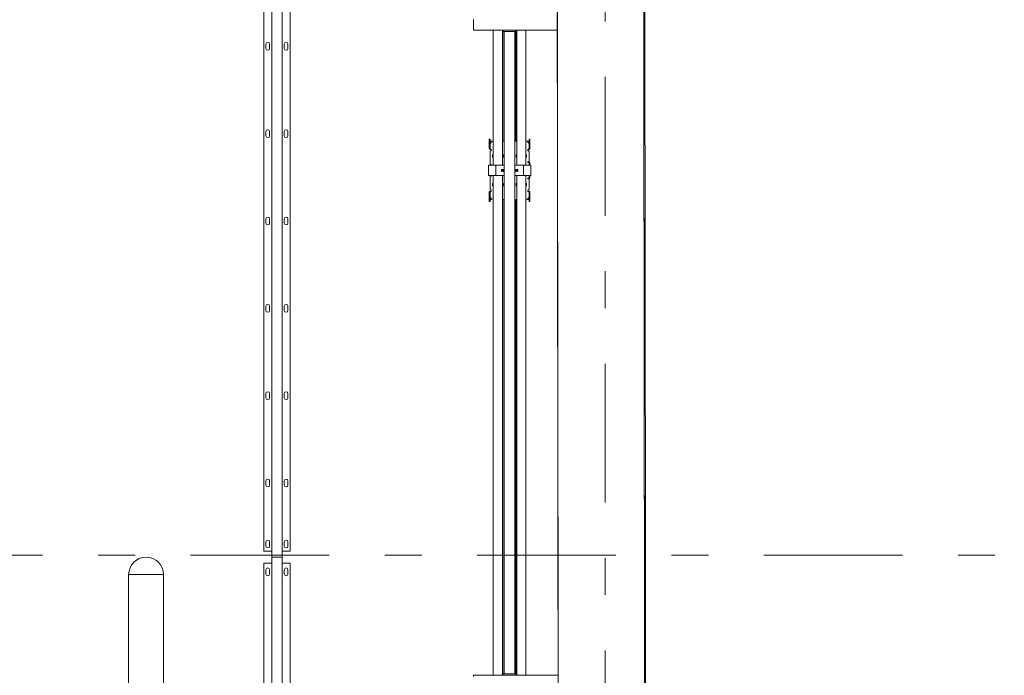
# Model space of a CAD drawing. Header units: millimetres. Extents: x -47038 to 86296, y -75637 to 48966.
# Tile 51 of 174: x -34274 to -30518, y 14323 to 16823. Entities that reach past the tile are written whole.
import ezdxf

# ---------------------------------------------------------------- set-up
doc = ezdxf.new("R2010")
doc.units = ezdxf.units.MM
for name, pattern in [('Przerywana', [564.444447, 282.222223, -282.222223]), ('Przerywana podwójnie', [109.361107, 52.916665, -21.166666, 14.111111, -21.166666]), ('Wipeout_Contour', [1000, 0, -1000])]:
    doc.linetypes.add(name, pattern=pattern)
for name, color, linetype, lineweight, true_color in [('00 - nowa technologia myjni_Nr_pióra__95', 7, 'Continuous', 20, 0x7c7c7c), ('103-Z Zakres opracowania_Nr_pióra__95', 7, 'Continuous', 140, 0x7c7c7c), ('410-K Osie główne_Nr_pióra__95', 7, 'Continuous', 20, 0x7c7c7c), ('420-K Ściany_Nr_pióra__95', 7, 'Continuous', 20, 0x7c7c7c), ('460 - Stropy_Nr_pióra__95', 7, 'Continuous', 20, 0x7c7c7c)]:
    doc.layers.add(name, color=color, linetype=linetype, lineweight=lineweight, true_color=true_color)
doc.layers.add('201-A Ppoż_Nr_pióra__31', color=1, linetype='Continuous', lineweight=30)
doc.layers.add('XREF', color=8, linetype='Continuous', lineweight=9)
doc.layers.add('420-K Ściany', color=7, linetype='Continuous')
doc.linetypes.add('PPOZ REI 60', pattern='A,0,[1,A.01 RZUT PARTERU1.Shx,S=1.984127,R=0,X=0,Y=0],-400,0', length=400)

# ---------------------------------------------------------------- blocks, each defined once
blk = doc.blocks.new('parter 2025.10.15')
at = {"layer": '00 - nowa technologia myjni_Nr_pióra__95', "color": 8, "linetype": 'Continuous', "lineweight": 5}
for p, q in [((514.77, 1533.08), (514.77, 933.08)), ((518.77, 1533.08), (518.77, 933.08)), ((511.77, 1530.75), (511.77, 935.4)), ((521.77, 1530.75), (521.77, 935.4)), ((629.43, 1137.9), (629.43, 1138.5)), ((591.83, 1137.58), (591.83, 1138.08)), ((591.83, 1137.58), (591.83, 1134.58)), ((591.83, 1134.08), (591.83, 1134.58)), ((629.43, 1137.9), (629.43, 1134.25)), ((640.23, 1136.5), (640.31, 1136.58)), ((640.23, 1136.5), (640.23, 1136.28)), ((640.23, 1136.28), (640.23, 1135.66)), ((640.23, 1135.66), (640.31, 1135.58)), ((640.31, 1136.58), (640.31, 1136.32)), ((640.31, 1136.58), (640.89, 1136.58)), ((640.31, 1136.32), (640.31, 1135.58)), ((640.31, 1135.58), (640.89, 1135.58)), ((640.89, 1136.81), (640.91, 1136.88)), ((640.89, 1136.81), (640.89, 1136.43)), ((640.89, 1136.43), (640.89, 1135.35)), ((640.89, 1135.35), (640.91, 1135.28)), ((640.91, 1136.88), (640.94, 1136.88)), ((640.94, 1135.28), (640.91, 1135.28)), ((640.94, 1136.88), (641.68, 1136.88)), ((640.94, 1136.08), (641.68, 1136.08)), ((640.94, 1135.28), (641.68, 1135.28)), ((641.71, 1136.88), (641.68, 1136.88)), ((641.68, 1135.28), (641.71, 1135.28)), ((641.73, 1136.81), (641.71, 1136.88)), ((641.73, 1135.35), (641.71, 1135.28)), ((641.73, 1137.03), (641.78, 1137.08)), ((641.73, 1135.62), (641.73, 1137.03)), ((641.73, 1135.13), (641.73, 1135.62)), ((641.73, 1135.13), (641.78, 1135.08)), ((641.78, 1135.6), (641.78, 1137.08)), ((641.93, 1137.08), (641.78, 1137.08)), ((641.78, 1135.08), (641.78, 1135.6)), ((641.93, 1135.08), (641.78, 1135.08)), ((641.93, 1138), (641.93, 1138.08)), ((641.93, 1138), (641.93, 1137.25)), ((641.93, 1136.73), (641.93, 1137.25)), ((641.93, 1136.73), (641.93, 1135.48)), ((641.93, 1134.98), (641.93, 1135.48)), ((641.93, 1134.17), (641.93, 1134.98)), ((629.43, 1134.08), (591.83, 1134.08)), ((599.28, 1101.14), (599.28, 1134.08)), ((601.91, 1134.08), (601.91, 1134.04)), ((601.91, 1134.04), (601.94, 1134.04)), ((601.94, 1134.04), (602.19, 1134.04)), ((602.19, 1134.04), (602.19, 1134.08)), ((602.78, 1101.14), (602.78, 1134.08)), ((602.79, 1134.04), (602.79, 1134.08)), ((602.79, 1134.04), (602.82, 1134.04)), ((602.82, 1134.04), (603.08, 1134.04)), ((603, 1101.14), (603, 1134.04)), ((603.11, 1134.04), (603.08, 1134.04)), ((603.11, 1134.08), (603.11, 1133.58)), ((603.93, 1133.58), (603.11, 1133.58)), ((603.48, 1101.14), (603.48, 1133.58)), ((603.53, 1133.58), (603.53, 888.58)), ((607.13, 1133.58), (603.93, 1133.58)), ((607.96, 1133.58), (607.13, 1133.58)), ((607.53, 1133.58), (607.53, 888.58)), ((607.81, 1101.14), (607.81, 1133.58)), ((607.96, 1134.08), (607.96, 1133.58)), ((608.13, 1101.14), (608.13, 1134.08)), ((608.28, 1101.14), (608.28, 1134.08)), ((611.78, 1101.14), (611.78, 1134.08)), ((629.43, 1133.65), (629.43, 1134.25)), ((629.43, 1133.63), (629.43, 1133.65)), ((629.43, 1133.65), (641.93, 1133.65)), ((629.43, 1133.63), (629.43, 1133.23)), ((629.43, 1133.63), (634.43, 1133.63)), ((629.43, 1133.23), (634.43, 1133.23)), ((634.43, 1133.63), (634.43, 1133.65)), ((634.43, 1133.63), (634.43, 1133.23)), ((636.93, 1133.63), (636.93, 1133.65)), ((636.93, 1133.63), (636.93, 1133.23)), ((636.93, 1133.63), (641.93, 1133.63)), ((636.93, 1133.23), (641.93, 1133.23)), ((641.93, 1134.08), (641.93, 1134.17)), ((641.93, 1133.63), (641.93, 1134.08)), ((641.93, 1133.65), (641.93, 1134.08)), ((641.93, 1134.08), (642.53, 1134.08)), ((641.93, 1133.63), (641.93, 1133.23)), ((512.57, 1127.08), (512.57, 1128.68)), ((513.97, 1128.68), (513.97, 1127.08)), ((519.57, 1127.08), (519.57, 1128.68)), ((520.97, 1128.68), (520.97, 1127.08)), ((599.28, 1092.26), (599.28, 1101.14)), ((602.78, 1092.26), (602.78, 1101.14)), ((603, 1092.26), (603, 1101.14)), ((603.48, 1092.26), (603.48, 1101.14)), ((607.81, 1092.26), (607.81, 1101.14)), ((608.13, 1092.26), (608.13, 1101.14)), ((608.28, 1092.26), (608.28, 1101.14)), ((611.78, 1092.26), (611.78, 1101.14)), ((512.57, 1093.78), (512.57, 1095.38)), ((513.97, 1095.38), (513.97, 1093.78)), ((519.57, 1093.78), (519.57, 1095.38)), ((520.97, 1095.38), (520.97, 1093.78)), ((597.78, 1092.15), (597.78, 1092.5)), ((598.08, 1092.5), (597.78, 1092.5)), ((597.78, 1090.94), (597.78, 1092.15)), ((597.78, 1089.54), (597.78, 1090.94)), ((597.78, 1089.54), (597.78, 1088.82)), ((598.08, 1092.15), (598.08, 1092.5)), ((598.08, 1092.15), (598.08, 1090.94)), ((598.08, 1089.54), (598.08, 1090.94)), ((598.08, 1088.82), (598.08, 1089.54)), ((598.53, 1091.35), (598.53, 1091.35)), ((599.28, 1091.75), (599.08, 1091.75)), ((599.28, 1090.02), (599.28, 1092.26)), ((599.28, 1087.7), (599.28, 1090.02)), ((602.78, 1090.02), (602.78, 1092.26)), ((603.53, 1091.75), (602.78, 1091.75)), ((602.78, 1087.7), (602.78, 1090.02)), ((603, 1091.75), (603, 1092.26)), ((603.48, 1091.75), (603.48, 1092.26)), ((608.28, 1091.75), (607.53, 1091.75)), ((607.81, 1091.75), (607.81, 1092.26)), ((608.13, 1091.75), (608.13, 1092.26)), ((608.28, 1090.02), (608.28, 1092.26)), ((608.28, 1087.7), (608.28, 1090.02)), ((611.78, 1090.02), (611.78, 1092.26)), ((611.98, 1091.75), (611.78, 1091.75)), ((611.78, 1087.7), (611.78, 1090.02)), ((612.98, 1092.5), (612.98, 1092.15)), ((612.98, 1092.5), (613.28, 1092.5)), ((612.98, 1090.94), (612.98, 1092.15)), ((612.98, 1090.94), (612.98, 1089.54)), ((612.98, 1088.82), (612.98, 1089.54)), ((613.28, 1092.5), (613.28, 1092.15)), ((613.28, 1092.15), (613.28, 1090.94)), ((613.28, 1090.94), (613.28, 1089.54)), ((613.28, 1089.54), (613.28, 1088.82)), ((597.78, 1088.82), (597.78, 1088.77)), ((598.08, 1088.77), (597.78, 1088.77)), ((598.08, 1088.82), (598.08, 1088.77)), ((598.08, 1087.69), (598.08, 1084.71)), ((598.33, 1088.67), (598.33, 1088.47)), ((598.53, 1088.33), (598.53, 1088.33)), ((598.53, 1088.31), (598.53, 1088.33)), ((599.03, 1086.42), (599.03, 1085.67)), ((599.28, 1086.51), (599.13, 1086.51)), ((599.28, 1086.41), (599.13, 1086.41)), ((599.28, 1086.37), (599.28, 1087.7)), ((599.28, 1082.94), (599.28, 1086.37)), ((602.78, 1086.37), (602.78, 1087.7)), ((602.93, 1086.51), (602.78, 1086.51)), ((602.93, 1086.41), (602.78, 1086.41)), ((602.78, 1082.94), (602.78, 1086.37)), ((603, 1086.37), (603, 1086.39)), ((603, 1085.6), (603, 1086.37)), ((603, 1085.84), (603.03, 1085.84)), ((603, 1085.74), (603.03, 1085.74)), ((603.03, 1085.67), (603.03, 1086.42)), ((608.03, 1086.42), (608.03, 1085.67)), ((608.28, 1086.51), (608.13, 1086.51)), ((608.13, 1086.37), (608.13, 1086.41)), ((608.28, 1086.41), (608.13, 1086.41)), ((608.13, 1085.57), (608.13, 1086.37)), ((608.28, 1086.37), (608.28, 1087.7)), ((608.28, 1082.94), (608.28, 1086.37)), ((611.78, 1086.37), (611.78, 1087.7)), ((611.93, 1086.51), (611.78, 1086.51)), ((611.93, 1086.41), (611.78, 1086.41)), ((611.78, 1082.94), (611.78, 1086.37)), ((612.03, 1085.67), (612.03, 1086.42)), ((612.73, 1088.67), (612.73, 1088.47)), ((612.98, 1088.77), (612.98, 1088.82)), ((612.98, 1088.77), (613.28, 1088.77)), ((612.98, 1084.71), (612.98, 1087.69)), ((613.28, 1088.77), (613.28, 1088.82)), ((597.48, 1082.58), (597.48, 1078.58)), ((598.03, 1082.58), (597.48, 1082.58)), ((599.98, 1082.58), (598.03, 1082.58)), ((598.08, 1084.71), (598.08, 1084.43)), ((598.08, 1084.43), (598.08, 1082.98)), ((598.43, 1082.78), (598.28, 1082.78)), ((599.28, 1085.57), (599.13, 1085.57)), ((599.28, 1082.94), (599.28, 1082.58)), ((600.23, 1082.58), (599.98, 1082.58)), ((600.23, 1082.58), (600.23, 1078.58)), ((600.78, 1082.58), (600.23, 1082.58)), ((603.38, 1082.58), (600.78, 1082.58)), ((602.93, 1085.57), (602.78, 1085.57)), ((602.78, 1082.94), (602.78, 1082.58)), ((603.38, 1082.58), (603.53, 1082.58)), ((607.53, 1082.58), (607.68, 1082.58)), ((610.28, 1082.58), (607.68, 1082.58)), ((608.28, 1085.57), (608.13, 1085.57)), ((608.28, 1082.94), (608.28, 1082.58)), ((610.83, 1082.58), (610.28, 1082.58)), ((611.08, 1082.58), (610.83, 1082.58)), ((610.83, 1078.58), (610.83, 1082.58)), ((613.03, 1082.58), (611.08, 1082.58)), ((611.93, 1085.57), (611.78, 1085.57)), ((611.78, 1082.94), (611.78, 1082.58)), ((612.63, 1083.78), (612.78, 1083.78)), ((612.73, 1083.58), (612.63, 1083.58)), ((612.73, 1083.58), (612.98, 1083.58)), ((612.98, 1084.43), (612.98, 1084.71)), ((612.98, 1083.98), (612.98, 1084.43)), ((612.98, 1083.58), (612.98, 1082.58)), ((612.98, 1083.58), (613.28, 1083.58)), ((613.58, 1082.58), (613.03, 1082.58)), ((613.28, 1083.58), (613.28, 1082.58)), ((613.58, 1078.58), (613.58, 1082.58)), ((597.48, 1078.58), (598.03, 1078.58)), ((598.03, 1078.58), (599.98, 1078.58)), ((598.08, 1078.18), (598.08, 1076.72)), ((598.43, 1078.38), (598.28, 1078.38)), ((599.28, 1078.21), (599.28, 1078.58)), ((599.28, 1074.79), (599.28, 1078.21)), ((599.98, 1078.58), (600.23, 1078.58)), ((600.23, 1078.58), (600.78, 1078.58)), ((600.78, 1078.58), (603.38, 1078.58)), ((601.73, 1078.58), (603.53, 1078.58)), ((602.46, 1080.79), (602.46, 1080.37)), ((602.57, 1080.9), (602.99, 1080.9)), ((602.57, 1080.25), (602.99, 1080.25)), ((602.78, 1080.9), (602.78, 1080.58)), ((602.78, 1080.25), (602.78, 1080.58)), ((602.78, 1078.21), (602.78, 1078.58)), ((602.78, 1074.79), (602.78, 1078.21)), ((603.11, 1080.37), (603.11, 1080.79)), ((607.53, 1078.58), (609.33, 1078.58)), ((607.68, 1078.58), (610.28, 1078.58)), ((607.96, 1080.79), (607.96, 1080.37)), ((608.49, 1080.9), (608.07, 1080.9)), ((608.49, 1080.25), (608.07, 1080.25)), ((608.28, 1080.9), (608.28, 1080.58)), ((608.28, 1080.25), (608.28, 1080.58)), ((608.28, 1078.21), (608.28, 1078.58)), ((608.28, 1074.79), (608.28, 1078.21)), ((608.61, 1080.37), (608.61, 1080.79)), ((610.28, 1078.58), (610.83, 1078.58)), ((610.83, 1078.58), (611.08, 1078.58)), ((611.08, 1078.58), (613.03, 1078.58)), ((611.78, 1078.21), (611.78, 1078.58)), ((611.78, 1074.79), (611.78, 1078.21)), ((612.98, 1078.58), (612.98, 1077.58)), ((613.03, 1078.58), (613.58, 1078.58)), ((613.28, 1078.58), (613.28, 1077.58)), ((598.08, 1076.72), (598.08, 1076.44)), ((598.08, 1073.46), (598.08, 1076.44)), ((599.03, 1075.48), (599.03, 1074.73)), ((599.13, 1075.58), (599.28, 1075.58)), ((599.13, 1074.74), (599.28, 1074.74)), ((599.13, 1074.64), (599.28, 1074.64)), ((599.28, 1074.79), (599.28, 1073.45)), ((602.78, 1075.58), (602.93, 1075.58)), ((602.78, 1074.79), (602.78, 1073.45)), ((602.78, 1074.74), (602.93, 1074.74)), ((602.78, 1074.64), (602.93, 1074.64)), ((603, 1074.79), (603, 1075.55)), ((603.03, 1075.41), (603, 1075.41)), ((603.03, 1075.31), (603, 1075.31)), ((603, 1074.79), (603, 1074.76)), ((603.03, 1074.73), (603.03, 1075.48)), ((608.03, 1075.48), (608.03, 1074.73)), ((608.13, 1074.79), (608.13, 1075.58)), ((608.13, 1075.58), (608.28, 1075.58)), ((608.13, 1074.79), (608.13, 1074.74)), ((608.13, 1074.74), (608.28, 1074.74)), ((608.13, 1074.64), (608.28, 1074.64)), ((608.28, 1074.79), (608.28, 1073.45)), ((611.78, 1075.58), (611.93, 1075.58)), ((611.78, 1074.79), (611.78, 1073.45)), ((611.78, 1074.74), (611.93, 1074.74)), ((611.78, 1074.64), (611.93, 1074.64)), ((612.03, 1074.73), (612.03, 1075.48)), ((612.63, 1077.58), (612.73, 1077.58)), ((612.63, 1077.38), (612.78, 1077.38)), ((612.73, 1077.58), (612.98, 1077.58)), ((612.98, 1077.58), (613.28, 1077.58)), ((612.98, 1076.72), (612.98, 1077.18)), ((612.98, 1076.44), (612.98, 1076.72)), ((612.98, 1076.44), (612.98, 1073.46)), ((597.78, 1072.38), (597.78, 1072.34)), ((598.08, 1072.38), (597.78, 1072.38)), ((597.78, 1071.62), (597.78, 1072.34)), ((597.78, 1070.21), (597.78, 1071.62)), ((598.08, 1072.38), (598.08, 1072.34)), ((598.08, 1072.34), (598.08, 1071.62)), ((598.08, 1070.21), (598.08, 1071.62)), ((598.33, 1072.49), (598.33, 1072.68)), ((599.28, 1071.14), (599.28, 1073.45)), ((599.28, 1071.14), (599.28, 1068.9)), ((602.78, 1071.14), (602.78, 1073.45)), ((602.78, 1071.14), (602.78, 1068.9)), ((608.28, 1071.14), (608.28, 1073.45)), ((608.28, 1071.14), (608.28, 1068.9)), ((611.78, 1071.14), (611.78, 1073.45)), ((611.78, 1071.14), (611.78, 1068.9)), ((612.53, 1072.85), (612.53, 1072.82)), ((612.53, 1072.82), (612.53, 1072.82)), ((612.73, 1072.49), (612.73, 1072.68)), ((612.98, 1072.34), (612.98, 1072.38)), ((612.98, 1072.38), (613.28, 1072.38)), ((612.98, 1072.34), (612.98, 1071.62)), ((612.98, 1071.62), (612.98, 1070.21)), ((613.28, 1072.34), (613.28, 1072.38)), ((613.28, 1071.62), (613.28, 1072.34)), ((613.28, 1071.62), (613.28, 1070.21)), ((597.78, 1069.01), (597.78, 1070.21)), ((597.78, 1068.65), (597.78, 1069.01)), ((598.08, 1068.65), (597.78, 1068.65)), ((598.08, 1070.21), (598.08, 1069.01)), ((598.08, 1068.65), (598.08, 1069.01)), ((599.28, 1069.41), (599.08, 1069.41)), ((599.28, 1060.01), (599.28, 1068.9)), ((603.53, 1069.41), (602.78, 1069.41)), ((602.78, 1060.01), (602.78, 1068.9)), ((603, 1069.41), (603, 1068.9)), ((603, 1060.01), (603, 1068.9)), ((603.48, 1069.41), (603.48, 1068.9)), ((603.48, 1060.01), (603.48, 1068.9)), ((608.28, 1069.41), (607.53, 1069.41)), ((607.81, 1069.41), (607.81, 1068.9)), ((607.81, 1060.01), (607.81, 1068.9)), ((608.13, 1069.41), (608.13, 1068.9)), ((608.13, 1060.01), (608.13, 1068.9)), ((608.28, 1060.01), (608.28, 1068.9)), ((611.98, 1069.41), (611.78, 1069.41)), ((611.78, 1060.01), (611.78, 1068.9)), ((612.53, 1069.8), (612.53, 1069.8)), ((612.98, 1069.01), (612.98, 1070.21)), ((612.98, 1069.01), (612.98, 1068.65)), ((612.98, 1068.65), (613.28, 1068.65)), ((613.28, 1070.21), (613.28, 1069.01)), ((613.28, 1069.01), (613.28, 1068.65)), ((512.57, 1060.48), (512.57, 1062.08)), ((513.97, 1062.08), (513.97, 1060.48)), ((519.57, 1060.48), (519.57, 1062.08)), ((520.97, 1062.08), (520.97, 1060.48)), ((599.28, 1060.01), (599.28, 996.93)), ((602.78, 1060.01), (602.78, 996.93)), ((603, 1060.01), (603, 996.93)), ((603.48, 1060.01), (603.48, 996.93)), ((607.81, 1060.01), (607.81, 996.93)), ((608.13, 1060.01), (608.13, 996.93)), ((608.28, 1060.01), (608.28, 996.93)), ((611.78, 1060.01), (611.78, 996.93)), ((512.57, 1027.18), (512.57, 1028.78)), ((513.97, 1028.78), (513.97, 1027.18)), ((519.57, 1027.18), (519.57, 1028.78)), ((520.97, 1028.78), (520.97, 1027.18)), ((512.57, 993.88), (512.57, 995.48)), ((513.97, 995.48), (513.97, 993.88)), ((519.57, 993.88), (519.57, 995.48)), ((520.97, 995.48), (520.97, 993.88)), ((599.28, 953.88), (599.28, 996.93)), ((602.78, 953.88), (602.78, 996.93)), ((603, 953.88), (603, 996.93)), ((603.48, 953.88), (603.48, 996.93)), ((607.81, 953.88), (607.81, 996.93)), ((608.13, 953.88), (608.13, 996.93)), ((608.28, 953.88), (608.28, 996.93)), ((611.78, 953.88), (611.78, 996.93)), ((512.57, 960.58), (512.57, 962.18)), ((513.97, 962.18), (513.97, 960.58)), ((519.57, 960.58), (519.57, 962.18)), ((520.97, 962.18), (520.97, 960.58)), ((599.28, 888.08), (599.28, 953.88)), ((602.78, 888.08), (602.78, 953.88)), ((603, 888.08), (603, 953.88)), ((603.48, 888.58), (603.48, 953.88)), ((607.81, 888.58), (607.81, 953.88)), ((608.13, 888.08), (608.13, 953.88)), ((608.28, 888.08), (608.28, 953.88)), ((611.78, 888.08), (611.78, 953.88)), ((514.77, 935.4), (511.77, 935.4)), ((512.57, 937.28), (512.57, 938.88)), ((513.97, 938.88), (513.97, 937.28)), ((521.77, 935.4), (518.77, 935.4)), ((519.57, 937.28), (519.57, 938.88)), ((520.97, 938.88), (520.97, 937.28)), ((514.77, 933.08), (515.52, 933.08)), ((514.77, 933.08), (514.77, 333.08)), ((514.77, 933.08), (515.52, 933.08)), ((514.77, 933.08), (515.52, 933.08)), ((515.52, 933.08), (514.77, 933.08)), ((518.02, 933.08), (515.52, 933.08)), ((518.02, 933.08), (515.52, 933.08)), ((518.02, 933.08), (515.52, 933.08)), ((518.02, 933.08), (515.52, 933.08)), ((518.02, 933.08), (518.77, 933.08)), ((518.02, 933.08), (518.77, 933.08)), ((518.02, 933.08), (518.77, 933.08)), ((518.77, 933.08), (518.02, 933.08)), ((518.77, 933.08), (518.77, 333.08)), ((514.77, 930.75), (511.77, 930.75)), ((511.77, 930.75), (511.77, 335.4)), ((512.57, 926.68), (512.57, 928.28)), ((513.97, 928.28), (513.97, 926.68)), ((521.77, 930.75), (518.77, 930.75)), ((519.57, 926.68), (519.57, 928.28)), ((520.97, 928.28), (520.97, 926.68)), ((521.77, 930.75), (521.77, 335.4)), ((460.21, 926.43), (460.21, 627.43)), ((460.21, 926.43), (473.51, 926.43)), ((470.05, 926.43), (460.21, 926.43)), ((473.51, 926.43), (470.05, 926.43)), ((473.51, 926.43), (473.51, 627.43)), ((629.43, 888.08), (591.83, 888.08)), ((591.83, 887.58), (591.83, 888.08)), ((603.11, 888.58), (603.11, 888.08)), ((603.93, 888.58), (603.11, 888.58)), ((607.13, 888.58), (603.93, 888.58)), ((607.96, 888.58), (607.13, 888.58)), ((607.96, 888.58), (607.96, 888.08)), ((629.43, 888.53), (629.43, 888.93)), ((629.43, 888.93), (634.43, 888.93)), ((629.43, 888.5), (629.43, 888.53)), ((629.43, 888.53), (634.43, 888.53)), ((629.43, 887.9), (629.43, 888.5)), ((629.43, 888.5), (641.93, 888.5)), ((634.43, 888.53), (634.43, 888.93)), ((634.43, 888.5), (634.43, 888.53)), ((636.93, 888.53), (636.93, 888.93)), ((636.93, 888.93), (641.93, 888.93)), ((636.93, 888.5), (636.93, 888.53)), ((636.93, 888.53), (641.93, 888.53)), ((641.93, 888.53), (641.93, 888.93)), ((641.93, 888.08), (641.93, 888.53)), ((641.93, 888.08), (641.93, 888.5)), ((641.93, 888), (641.93, 888.08)), ((641.93, 888.08), (642.53, 888.08))]:
    blk.add_line(p, q, dxfattribs=at)
for points in [[(640.91, 1136.46), (640.91, 1136.58), (640.92, 1136.7), (640.94, 1136.88)], [(640.91, 1136.46), (640.91, 1136.34), (640.93, 1136.21), (640.94, 1136.08)], [(640.94, 1136.08), (640.93, 1135.95), (640.92, 1135.83), (640.91, 1135.67), (640.92, 1135.51), (640.93, 1135.4), (640.94, 1135.28)], [(641.71, 1136.46), (641.71, 1136.58), (641.7, 1136.7), (641.68, 1136.88)], [(641.71, 1136.46), (641.71, 1136.34), (641.7, 1136.21), (641.68, 1136.08)], [(641.68, 1136.08), (641.7, 1135.95), (641.71, 1135.83), (641.71, 1135.67), (641.71, 1135.51), (641.7, 1135.4), (641.68, 1135.28)], [(598.08, 1091.2), (598.09, 1091.13), (598.1, 1091.07), (598.11, 1091.05), (598.13, 1091.03), (598.16, 1091), (598.2, 1090.99), (598.25, 1090.99), (598.3, 1091.01), (598.33, 1091.04)], [(598.53, 1091.35), (598.53, 1091.39), (598.52, 1091.42), (598.51, 1091.43), (598.48, 1091.45)], [(612.58, 1091.45), (612.56, 1091.44), (612.54, 1091.42), (612.54, 1091.41), (612.53, 1091.37), (612.53, 1091.35)], [(612.73, 1091.04), (612.78, 1091.01), (612.82, 1090.99), (612.85, 1090.99), (612.87, 1090.99), (612.89, 1091), (612.91, 1091.01), (612.93, 1091.02), (612.94, 1091.04), (612.96, 1091.06), (612.97, 1091.09), (612.98, 1091.15), (612.98, 1091.2)], [(598.33, 1088.47), (598.16, 1088.54), (598.07, 1088.58), (598.01, 1088.61), (597.96, 1088.64), (597.91, 1088.68), (597.86, 1088.71), (597.83, 1088.74), (597.81, 1088.77)], [(598.33, 1088.67), (598.31, 1088.69), (598.25, 1088.72), (598.2, 1088.76), (598.12, 1088.81), (598.09, 1088.83), (598.09, 1088.83), (598.08, 1088.83)], [(598.53, 1088.33), (598.53, 1088.38), (598.53, 1088.41), (598.52, 1088.44)], [(598.52, 1088.2), (598.53, 1088.27), (598.53, 1088.33)], [(612.54, 1088.44), (612.53, 1088.41), (612.53, 1088.34), (612.53, 1088.33)], [(612.53, 1088.33), (612.53, 1088.26), (612.54, 1088.2)], [(612.98, 1088.83), (612.98, 1088.83), (612.97, 1088.83), (612.91, 1088.79), (612.84, 1088.74), (612.79, 1088.71), (612.73, 1088.67)], [(613.26, 1088.77), (613.21, 1088.72), (613.14, 1088.66), (613.05, 1088.61), (612.95, 1088.56), (612.88, 1088.53), (612.73, 1088.47)], [(597.81, 1072.38), (597.86, 1072.43), (597.93, 1072.49), (598.01, 1072.54), (598.11, 1072.59), (598.19, 1072.62), (598.33, 1072.68)], [(598.08, 1072.32), (598.09, 1072.32), (598.1, 1072.33), (598.15, 1072.36), (598.23, 1072.41), (598.27, 1072.44), (598.33, 1072.49)], [(598.53, 1072.82), (598.53, 1072.88), (598.52, 1072.95)], [(598.52, 1072.71), (598.53, 1072.75), (598.53, 1072.77), (598.53, 1072.82)], [(612.54, 1072.95), (612.53, 1072.88), (612.53, 1072.82)], [(612.53, 1072.82), (612.53, 1072.77), (612.53, 1072.74), (612.54, 1072.71)], [(612.73, 1072.68), (612.9, 1072.61), (612.99, 1072.57), (613.05, 1072.54), (613.11, 1072.51), (613.16, 1072.48), (613.2, 1072.44), (613.23, 1072.41), (613.26, 1072.38)], [(612.73, 1072.49), (612.76, 1072.46), (612.81, 1072.43), (612.86, 1072.39), (612.94, 1072.34), (612.97, 1072.32), (612.98, 1072.32), (612.98, 1072.32)], [(598.33, 1070.12), (598.29, 1070.15), (598.24, 1070.16), (598.22, 1070.16), (598.19, 1070.16), (598.17, 1070.15), (598.15, 1070.14), (598.14, 1070.13), (598.12, 1070.11), (598.11, 1070.09), (598.1, 1070.06), (598.08, 1070), (598.08, 1069.95)], [(598.48, 1069.7), (598.51, 1069.71), (598.52, 1069.73), (598.53, 1069.75), (598.53, 1069.78), (598.53, 1069.8)], [(612.53, 1069.8), (612.53, 1069.77), (612.54, 1069.73), (612.55, 1069.72), (612.58, 1069.7)], [(612.98, 1069.95), (612.98, 1070.02), (612.96, 1070.08), (612.95, 1070.1), (612.93, 1070.12), (612.9, 1070.15), (612.86, 1070.16), (612.81, 1070.16), (612.77, 1070.14), (612.73, 1070.12)]]:
    blk.add_lwpolyline(points, dxfattribs=at)
for centre, radius, start, end in [((602.65, 1134.28), 0.748, 195.7945, 198.481), ((603.53, 1134.28), 0.748, 195.7928, 198.4794), ((602.37, 1134.28), 0.748, 341.5206, 344.2072), ((513.27, 1128.68), 0.7, 0, 180), ((513.27, 1127.08), 0.7, 180, 0), ((520.27, 1128.68), 0.7, 0, 180), ((520.27, 1127.08), 0.7, 180, 0), ((513.27, 1095.38), 0.7, 0, 180), ((513.27, 1093.78), 0.7, 180, 0), ((520.27, 1095.38), 0.7, 0, 180), ((520.27, 1093.78), 0.7, 180, 0), ((598.2, 1091.35), 0.331, 327.8924, 0.474), ((612.86, 1091.35), 0.331, 179.526, 212.1075), ((598.09, 1088.83), 0.00314, 101.0441, 195.6522), ((598.12, 1088.13), 0.422, 13.6648, 16.5226), ((612.95, 1088.13), 0.424, 163.4854, 166.3115), ((612.98, 1088.83), 0.00313, 344.3608, 78.8818), ((598.28, 1082.98), 0.2, 180, 270), ((598.43, 1082.68), 0.1, 270, 90), ((603.38, 1082.28), 0.3, 60.001, 90), ((607.68, 1082.28), 0.3, 90, 120.001), ((612.63, 1083.68), 0.1, 90, 270), ((612.78, 1083.98), 0.2, 270, 0), ((598.28, 1078.18), 0.2, 90, 180), ((598.43, 1078.48), 0.1, 270, 90), ((602.46, 1080.9), 0.075, 23.5782, 246.4218), ((602.46, 1080.25), 0.075, 113.5782, 336.4218), ((602.41, 1080.79), 0.05, 0, 66.4218), ((602.41, 1080.37), 0.05, 293.5782, 0), ((602.57, 1080.95), 0.05, 203.5782, 270), ((602.57, 1080.2), 0.05, 90, 156.4218), ((602.99, 1080.95), 0.05, 270, 336.4218), ((602.99, 1080.2), 0.05, 23.5782, 90), ((603.11, 1080.9), 0.075, 293.5782, 156.4218), ((603.11, 1080.25), 0.075, 203.5782, 66.4218), ((603.16, 1080.79), 0.05, 113.5782, 180), ((603.16, 1080.37), 0.05, 180, 246.4218), ((603.38, 1078.88), 0.3, 270, 299.999), ((607.68, 1078.88), 0.3, 239.999, 270), ((607.96, 1080.9), 0.075, 23.5782, 246.4218), ((607.96, 1080.25), 0.075, 113.5782, 336.4218), ((607.91, 1080.79), 0.05, 0, 66.4218), ((607.91, 1080.37), 0.05, 293.5782, 0), ((608.07, 1080.95), 0.05, 203.5782, 270), ((608.07, 1080.2), 0.05, 90, 156.4218), ((608.49, 1080.95), 0.05, 270, 336.4218), ((608.49, 1080.2), 0.05, 23.5782, 90), ((608.61, 1080.9), 0.075, 293.5782, 156.4218), ((608.61, 1080.25), 0.075, 203.5782, 66.4218), ((608.66, 1080.79), 0.05, 113.5782, 180), ((608.66, 1080.37), 0.05, 180, 246.4218), ((612.63, 1077.48), 0.1, 90, 270), ((612.78, 1077.18), 0.2, 0, 90), ((598.09, 1072.32), 0.00313, 164.3608, 258.8818), ((598.12, 1073.02), 0.424, 343.4843, 346.3254), ((612.95, 1073.02), 0.423, 193.6799, 196.5393), ((612.98, 1072.32), 0.00314, 281.0441, 15.6522), ((598.2, 1069.8), 0.331, 359.526, 32.1075), ((612.86, 1069.8), 0.331, 147.8924, 180.474), ((513.27, 1062.08), 0.7, 0, 180), ((513.27, 1060.48), 0.7, 180, 0), ((520.27, 1062.08), 0.7, 0, 180), ((520.27, 1060.48), 0.7, 180, 0), ((513.27, 1028.78), 0.7, 0, 180), ((520.27, 1028.78), 0.7, 0, 180), ((513.27, 1027.18), 0.7, 180, 0), ((520.27, 1027.18), 0.7, 180, 0), ((513.27, 995.48), 0.7, 0, 180), ((520.27, 995.48), 0.7, 0, 180), ((513.27, 993.88), 0.7, 180, 0), ((520.27, 993.88), 0.7, 180, 0), ((513.27, 962.18), 0.7, 0, 180), ((520.27, 962.18), 0.7, 0, 180), ((513.27, 960.58), 0.7, 180, 0), ((520.27, 960.58), 0.7, 180, 0), ((513.27, 938.88), 0.7, 0, 180), ((520.27, 938.88), 0.7, 0, 180), ((513.27, 937.28), 0.7, 180, 0), ((520.27, 937.28), 0.7, 180, 0), ((466.86, 926.43), 6.65, 90, 180), ((466.86, 926.43), 6.65, 0, 90), ((513.27, 928.28), 0.7, 0, 180), ((520.27, 928.28), 0.7, 0, 180), ((513.27, 926.68), 0.7, 180, 0), ((520.27, 926.68), 0.7, 180, 0)]:
    blk.add_arc(centre, radius, start, end, dxfattribs=at)
for centre, major_axis, ratio, start_param, end_param in [((599.08, 1091.57), (-1, 0), 0.173648, 4.712389, 6.283185), ((598.28, 1091.52), (-0.2, 0), 0.173648, 0, 1.209157), ((598.28, 1091.23), (-0.2, 0), 0.173648, 0, 1.209157), ((598.03, 1091.41), (0.5, 0), 0.173648, 0.454624, 1.209157), ((598.03, 1091.12), (0.5, 0), 0.173648, 0.506996, 1.209157), ((598.03, 1091.34), (0.5, 0), 0.766044, 5.350068, 5.828561), ((611.98, 1091.57), (-1, 0), 0.173648, 3.141593, 4.712389), ((613.03, 1091.41), (0.5, 0), 0.173648, 1.932436, 2.686968), ((613.03, 1091.34), (0.5, 0), 0.766044, 3.596217, 4.07471), ((613.03, 1091.12), (0.5, 0), 0.173648, 1.932436, 2.634596), ((612.78, 1091.52), (-0.2, 0), 0.173648, 1.932436, 3.141593), ((612.78, 1091.23), (-0.2, 0), 0.173648, 1.932436, 3.141593), ((598.28, 1087.69), (-0.2, 0), 0.939693, 5.074029, 6.283185), ((598.03, 1088.31), (0.5, 0), 0.939693, 5.074029, 6.061819), ((598.03, 1088.36), (0.5, 0), 0.766044, 0.221366, 0.933118), ((598.03, 1088.17), (0.5, 0), 0.766044, 0.221366, 0.933118), ((599.13, 1086.42), (0.0999, 0), 0.939693, 1.570796, 3.141593), ((599.13, 1086.32), (0.0999, 0), 0.939693, 1.570796, 3.141593), ((599.13, 1085.67), (-0.0999, 0), 0.939693, 0, 1.570796), ((602.93, 1086.42), (0.0999, 0), 0.939693, 0, 1.570796), ((602.93, 1086.32), (0.0999, 0), 0.939693, 0, 1.570796), ((602.93, 1085.67), (-0.0999, 0), 0.939693, 1.570796, 3.141593), ((608.13, 1086.42), (0.0999, 0), 0.939693, 1.570796, 3.141593), ((608.13, 1086.32), (0.0999, 0), 0.939693, 1.570796, 3.141593), ((608.13, 1085.67), (-0.0999, 0), 0.939693, 0, 1.570796), ((611.93, 1086.42), (0.0999, 0), 0.939693, 0, 1.570796), ((611.93, 1086.32), (0.0999, 0), 0.939693, 0, 1.570796), ((611.93, 1085.67), (-0.0999, 0), 0.939693, 1.570796, 3.141593), ((613.03, 1088.36), (0.5, 0), 0.766044, 2.208475, 2.920227), ((613.03, 1088.17), (0.5, 0), 0.766044, 2.208475, 2.920227), ((613.03, 1088.31), (0.5, 0), 0.939693, 3.362959, 4.350749), ((612.78, 1087.69), (-0.2, 0), 0.939693, 3.141593, 4.350749), ((599.13, 1075.48), (0.0999, 0), 0.939693, 1.570796, 3.141593), ((599.13, 1074.83), (-0.0999, 0), 0.939693, 0, 1.570796), ((599.13, 1074.73), (-0.0999, 0), 0.939693, 0, 1.570796), ((602.93, 1075.48), (-0.0999, 0), 0.939693, 3.141593, 4.712389), ((602.93, 1074.83), (-0.0999, 0), 0.939693, 1.570796, 3.141593), ((602.93, 1074.73), (-0.0999, 0), 0.939693, 1.570796, 3.141593), ((608.13, 1075.48), (0.0999, 0), 0.939693, 1.570796, 3.141593), ((608.13, 1074.83), (-0.0999, 0), 0.939693, 0, 1.570796), ((608.13, 1074.73), (-0.0999, 0), 0.939693, 0, 1.570796), ((611.93, 1075.48), (-0.0999, 0), 0.939693, 3.141593, 4.712389), ((611.93, 1074.83), (-0.0999, 0), 0.939693, 1.570796, 3.141593), ((611.93, 1074.73), (-0.0999, 0), 0.939693, 1.570796, 3.141593), ((598.28, 1073.46), (-0.2, 0), 0.939693, 0, 1.209157), ((598.03, 1072.85), (0.5, 0), 0.939693, 0.221366, 1.209157), ((598.03, 1072.99), (0.5, 0), 0.766044, 5.350068, 6.061819), ((598.03, 1072.79), (0.5, 0), 0.766044, 5.350068, 6.061819), ((613.03, 1072.85), (0.5, 0), 0.939693, 1.932436, 2.920227), ((613.03, 1072.99), (-0.5, 0), 0.766044, 0.221366, 0.933118), ((613.03, 1072.79), (-0.5, 0), 0.766044, 0.221366, 0.933118), ((612.78, 1073.46), (-0.2, 0), 0.939693, 1.932436, 3.141593), ((598.28, 1069.92), (-0.2, 0), 0.173648, 5.074029, 6.283185), ((598.28, 1069.63), (-0.2, 0), 0.173648, 5.074029, 6.283185), ((599.08, 1069.58), (-1, 0), 0.173648, 0, 1.570796), ((598.03, 1070.04), (0.5, 0), 0.173648, 5.074029, 5.776189), ((598.03, 1069.74), (0.5, 0), 0.173648, 5.074029, 5.828561), ((598.03, 1069.81), (0.5, 0), 0.766044, 0.454624, 0.933118), ((611.98, 1069.58), (-1, 0), 0.173648, 1.570796, 3.141593), ((613.03, 1069.81), (-0.5, 0), 0.766044, 5.350068, 5.828561), ((613.03, 1069.74), (0.5, 0), 0.173648, 3.596217, 4.350749), ((613.03, 1070.04), (0.5, 0), 0.173648, 3.648589, 4.350749), ((612.78, 1069.92), (-0.2, 0), 0.173648, 3.141593, 4.350749), ((612.78, 1069.63), (-0.2, 0), 0.173648, 3.141593, 4.350749)]:
    blk.add_ellipse(centre, major_axis=major_axis, ratio=ratio, start_param=start_param, end_param=end_param, dxfattribs=at)
at = {"layer": '103-Z Zakres opracowania_Nr_pióra__95', "color": 8, "linetype": 'Przerywana', "lineweight": 5}
blk.add_lwpolyline([(-45.53, 3079.65), (654.37, 3079.65), (654.37, 2747.81), (1099.75, 2747.81), (1099.75, 2276.77), (655.29, 2276.77), (655.29, -103.95), (-45.53, -103.95)], close=True, dxfattribs=at)
at = {"layer": '201-A Ppoż_Nr_pióra__31', "color": 8, "linetype": 'PPOZ REI 60', "lineweight": 5}
blk.add_line((641.51, 2288.49), (641.51, -3.9), dxfattribs=at)
at = {"color": 8, "linetype": 'Wipeout_Contour', "lineweight": 5, "ltscale": 6017.385693}
blk.add_wipeout([(655.29, 2276.77), (622.29, 2276.77), (625.07, 59.14), (658.07, 59.1)], dxfattribs=at).dxf.layer = '420-K Ściany'
at = {"layer": '410-K Osie główne_Nr_pióra__95', "color": 8, "linetype": 'Przerywana podwójnie', "lineweight": 5}
for p, q in [((642.06, 3303.44), (642.06, -164.96)), ((-63, 933.81), (1039.92, 933.81))]:
    blk.add_line(p, q, dxfattribs=at)
at = {"layer": '420-K Ściany_Nr_pióra__95', "color": 8, "linetype": 'Continuous', "lineweight": 5, "flags": 128}
for points in [[(621.93, 2570.7), (625.07, 59.14)], [(622.29, 2276.77), (625.07, 59.14)], [(658.07, 59.1), (655.29, 2276.77)], [(658.08, 56.8), (655.29, 2276.77)]]:
    blk.add_lwpolyline(points, dxfattribs=at)
at = {"layer": '460 - Stropy_Nr_pióra__95', "color": 8, "linetype": 'Continuous', "lineweight": 5, "flags": 128}
blk.add_lwpolyline([(6.75, 7.87), (658.57, 7.05), (655.73, 2276.77), (655.14, 2747.25), (654.75, 3058.7), (10.58, 3058.7)], close=True, dxfattribs=at)

msp = doc.modelspace()

# ---------------------------------------------------------------- block references
at = {"layer": 'XREF', "xscale": 10, "yscale": 10, "zscale": 10}
msp.add_blockref('parter 2025.10.15', (-38460.6, 5442.3), dxfattribs=at)

doc.saveas('drawing.dxf')
